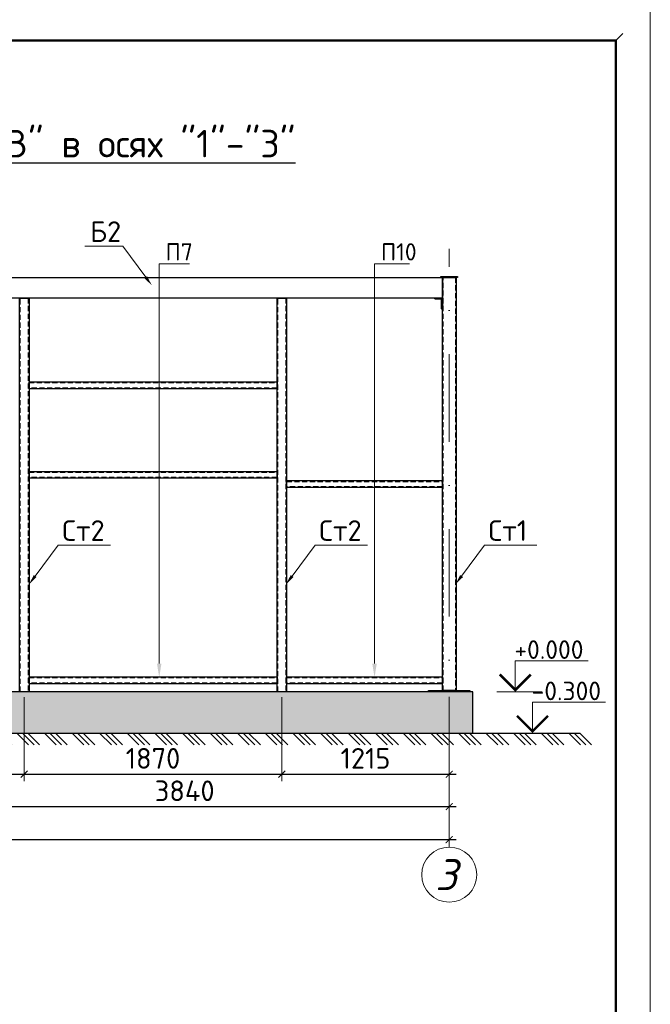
# Model space of a CAD drawing. Header units: millimetres. Extents: x 2842173 to 10151342, y -218675 to 375325.
# Tile 27 of 107: x 2961331 to 2970485, y -54977 to -40675. Entities that reach past the tile are written whole.
import ezdxf
from ezdxf import colors
from ezdxf.entities.mleader import LeaderData, LeaderLine
from ezdxf.enums import TextEntityAlignment as Align
from ezdxf.math import Vec2, Vec3

# ---------------------------------------------------------------- set-up
doc = ezdxf.new("R2010")
doc.units = ezdxf.units.MM
doc.linetypes.add('$0$( Hidden )', pattern=[0.375, 0.25, -0.125])
doc.linetypes.add('DASHDOTX2', pattern=[50.8, 25.4, -12.7, 0, -12.7])
doc.layers.get('Defpoints').update_dxf_attribs({"color": 255})
doc.layers.add('CS_UNPLOTTED', color=171, linetype='Continuous', plot=False)
doc.styles.add('ICOCPEUR', font='isocpeur.ttf')
doc.styles.add('ISOCPEUR', font='isocpeur.ttf')
doc.styles.add('ГОСТ300', font='isocpeur.ttf')
doc.styles.add('Оси', font='isocpeui.ttf')
doc.dimstyles.new('ГОСТ 50', dxfattribs={"dimtxt": 300, "dimasz": 100, "dimexe": 100, "dimexo": 80, "dimgap": 80, "dimtad": 1, "dimdec": 0, "dimlfac": 0.5, "dimtxsty": 'ГОСТ300', "dimblk": 'ARCHTICK', "dimcen": 50, "dimdle": 100, "dimadec": 0, "dimazin": 0, "dimtfac": 1, "dimtdec": 0, "dimtmove": 0, "dimatfit": 3, "dimldrblk": 'ARCHTICK', "dimfxl": 1, "dimlwe": 9, "dimarcsym": 0})

# ---------------------------------------------------------------- blocks, each defined once
blk = doc.blocks.new('*U20')
at = {"lineweight": 9}
blk.add_line((400, 292), (400, -5), dxfattribs=at)
at = {"lineweight": 50}
for p, q in [((0, 287), (395, 287)), ((395, 287), (395, 0))]:
    blk.add_line(p, q, dxfattribs=at)
at = {"layer": 'CS_UNPLOTTED'}
blk.add_line((396, 288), (395, 287), dxfattribs=at)
blk = doc.blocks.new('*U292')
at = {"color": 0, "lineweight": -2}
for p, q in [((0, 0), (84.9, -84.9)), ((40.1, 0), (124.9, -84.9)), ((80.1, 0), (165, -84.9)), ((200.3, 0), (285.1, -84.9)), ((240.3, 0), (325.2, -84.9)), ((280.4, 0), (365.3, -84.9)), ((400.6, 0), (485.4, -84.9)), ((440.6, 0), (525.5, -84.9)), ((480.7, 0), (565.5, -84.9)), ((600.9, 0), (685.7, -84.9)), ((640.9, 0), (725.8, -84.9)), ((681, 0), (765.8, -84.9)), ((801.2, 0), (886, -84.9)), ((841.2, 0), (926.1, -84.9)), ((881.3, 0), (966.1, -84.9)), ((1001.5, 0), (1086.3, -84.9)), ((1041.5, 0), (1126.4, -84.9)), ((1081.6, 0), (1166.4, -84.9)), ((1201.7, 0), (1286.6, -84.9)), ((1241.8, 0), (1326.7, -84.9)), ((1281.9, 0), (1366.7, -84.9)), ((1402, 0), (1486.9, -84.9)), ((1442.1, 0), (1526.9, -84.9)), ((1482.1, 0), (1567, -84.9)), ((1602.3, 0), (1687.2, -84.9)), ((1642.4, 0), (1727.2, -84.9)), ((1682.4, 0), (1767.3, -84.9)), ((1802.6, 0), (1887.5, -84.9)), ((1842.7, 0), (1927.5, -84.9)), ((1882.7, 0), (1967.6, -84.9)), ((2002.9, 0), (2087.8, -84.9)), ((2043, 0), (2127.8, -84.9)), ((2083, 0), (2167.9, -84.9)), ((2203.2, 0), (2288, -84.9)), ((2243.2, 0), (2328.1, -84.9)), ((2283.3, 0), (2368.2, -84.9)), ((2403.5, 0), (2488.3, -84.9)), ((2443.5, 0), (2528.4, -84.9)), ((2483.6, 0), (2568.4, -84.9)), ((2603.8, 0), (2688.6, -84.9)), ((2643.8, 0), (2728.7, -84.9)), ((2683.9, 0), (2768.7, -84.9)), ((2804.1, 0), (2888.9, -84.9)), ((2844.1, 0), (2929, -84.9)), ((2884.2, 0), (2969, -84.9)), ((3004.4, 0), (3089.2, -84.9)), ((3044.4, 0), (3129.3, -84.9)), ((3084.5, 0), (3169.3, -84.9)), ((3204.6, 0), (3289.5, -84.9)), ((3244.7, 0), (3329.6, -84.9)), ((3284.8, 0), (3369.6, -84.9)), ((3404.9, 0), (3489.8, -84.9)), ((3445, 0), (3529.8, -84.9)), ((3485, 0), (3569.9, -84.9)), ((3605.2, 0), (3690.1, -84.9)), ((3645.3, 0), (3730.1, -84.9)), ((3685.3, 0), (3770.2, -84.9)), ((3805.5, 0), (3890.4, -84.9)), ((3845.6, 0), (3930.4, -84.9)), ((3885.6, 0), (3970.5, -84.9)), ((4005.8, 0), (4090.7, -84.9)), ((4045.9, 0), (4130.7, -84.9)), ((4085.9, 0), (4170.8, -84.9)), ((4206.1, 0), (4290.9, -84.9)), ((4246.1, 0), (4331, -84.9)), ((4286.2, 0), (4371.1, -84.9)), ((4406.4, 0), (4491.2, -84.9)), ((4446.4, 0), (4531.3, -84.9)), ((4486.5, 0), (4571.3, -84.9)), ((4606.7, 0), (4691.5, -84.9)), ((4646.7, 0), (4731.6, -84.9)), ((4686.8, 0), (4771.6, -84.9)), ((4807, 0), (4891.8, -84.9)), ((4847, 0), (4931.9, -84.9)), ((4887.1, 0), (4971.9, -84.9)), ((5007.3, 0), (5092.1, -84.9)), ((5047.3, 0), (5132.2, -84.9)), ((5087.4, 0), (5172.2, -84.9)), ((5207.5, 0), (5292.4, -84.9)), ((5247.6, 0), (5332.5, -84.9)), ((5287.7, 0), (5372.5, -84.9)), ((5407.8, 0), (5492.7, -84.9)), ((5447.9, 0), (5532.7, -84.9)), ((5487.9, 0), (5572.8, -84.9)), ((5608.1, 0), (5693, -84.9)), ((5648.2, 0), (5733, -84.9)), ((5688.2, 0), (5773.1, -84.9)), ((5808.4, 0), (5893.3, -84.9)), ((5848.5, 0), (5933.3, -84.9)), ((5888.5, 0), (5973.4, -84.9)), ((6008.7, 0), (6093.6, -84.9)), ((6048.8, 0), (6133.6, -84.9)), ((6088.8, 0), (6173.7, -84.9)), ((6209, 0), (6293.8, -84.9)), ((6249, 0), (6333.9, -84.9)), ((6289.1, 0), (6374, -84.9)), ((6409.3, 0), (6494.1, -84.9)), ((6449.3, 0), (6534.2, -84.9)), ((6489.4, 0), (6574.2, -84.9)), ((6609.6, 0), (6694.4, -84.9)), ((6649.6, 0), (6734.5, -84.9)), ((6689.7, 0), (6774.5, -84.9)), ((6809.9, 0), (6894.7, -84.9)), ((6849.9, 0), (6934.8, -84.9)), ((6890, 0), (6974.8, -84.9)), ((7010.2, 0), (7095, -84.9)), ((7050.2, 0), (7135.1, -84.9)), ((7090.3, 0), (7175.1, -84.9)), ((7210.4, 0), (7295.3, -84.9)), ((7250.5, 0), (7335.4, -84.9)), ((7290.6, 0), (7375.4, -84.9)), ((7410.7, 0), (7495.6, -84.9)), ((7450.8, 0), (7535.6, -84.9)), ((7490.8, 0), (7575.7, -84.9)), ((7611, 0), (7695.9, -84.9)), ((7651.1, 0), (7735.9, -84.9)), ((7691.1, 0), (7776, -84.9)), ((7811.3, 0), (7896.2, -84.9)), ((7851.4, 0), (7936.2, -84.9)), ((7891.4, 0), (7976.3, -84.9)), ((8011.6, 0), (8096.5, -84.9)), ((8051.7, 0), (8136.5, -84.9)), ((8091.7, 0), (8176.6, -84.9)), ((8211.9, 0), (8296.7, -84.9)), ((8251.9, 0), (8336.8, -84.9)), ((8292, 0), (8376.9, -84.9)), ((8412.2, 0), (8497, -84.9)), ((8452.2, 0), (8537.1, -84.9)), ((8492.3, 0), (8577.1, -84.9)), ((8612.5, 0), (8697.3, -84.9)), ((8652.5, 0), (8737.4, -84.9)), ((8692.6, 0), (8777.4, -84.9)), ((8812.8, 0), (8897.6, -84.9)), ((8852.8, 0), (8937.7, -84.9)), ((8892.9, 0), (8977.7, -84.9)), ((9013.1, 0), (9097.9, -84.9)), ((9053.1, 0), (9138, -84.9)), ((9093.2, 0), (9178, -84.9)), ((9213.3, 0), (9298.2, -84.9)), ((9253.4, 0), (9338.3, -84.9)), ((9293.5, 0), (9378.3, -84.9)), ((9413.6, 0), (9498.5, -84.9)), ((9453.7, 0), (9538.5, -84.9)), ((9493.7, 0), (9578.6, -84.9))]:
    blk.add_line(p, q, dxfattribs=at)
blk = doc.blocks.new('*U348')
at = {"color": 0, "linetype": 'DASHDOTX2', "lineweight": -2, "ltscale": 50}
blk.add_line((0, 1209), (0, 9089), dxfattribs=at)
at = {"color": 0, "linetype": 'DASHDOTX2', "lineweight": -2, "ltscale": 30}
blk.add_lwpolyline([(0, 400), (0, 1209)], dxfattribs=at)
at = {"color": 0, "linetype": 'Continuous', "lineweight": -2}
blk.add_circle((0, 0), 400, dxfattribs=at)
at = {"style": 'Оси'}
blk.add_attdef('OS1', text='', height=450, dxfattribs=at).set_placement((-44, 0), align=Align.MIDDLE_CENTER)
blk = doc.blocks.new('_ArchTick')
at = {"color": 0, "linetype": 'ByBlock', "const_width": 0.15}
blk.add_lwpolyline([(-0.5, -0.5), (0.5, 0.5)], dxfattribs=at)
blk = doc.blocks.new('*D314')
at = {"color": 0, "lineweight": 9, "transparency": 16777216}
for p, q in [((2967566, -51015), (2967566, -52206)), ((2959886, -51069), (2959886, -52206))]:
    blk.add_line(p, q, dxfattribs=at)
at = {"color": 0, "lineweight": -2, "transparency": 16777216}
blk.add_line((2959786, -52106), (2967666, -52106), dxfattribs=at)
at = {"layer": 'Defpoints', "color": 0, "transparency": 16777216}
for p in [(2959886, -50989), (2967566, -50935), (2967566, -52106)]:
    blk.add_point(p, dxfattribs=at)
at = {"color": 0, "lineweight": -2, "transparency": 16777216, "xscale": 100, "yscale": 100, "zscale": 100, "rotation": 180}
blk.add_blockref('_ArchTick', (2959886, -52106), dxfattribs=at)
at = {"color": 0, "lineweight": -2, "transparency": 16777216, "xscale": 100, "yscale": 100, "zscale": 100}
blk.add_blockref('_ArchTick', (2967566, -52106), dxfattribs=at)
at = {"color": 0, "transparency": 16777216, "insert": (2963726, -51876), "char_height": 300, "attachment_point": 5, "style": 'ГОСТ300'}
blk.add_mtext('3840', dxfattribs=at)
blk = doc.blocks.new('*D315')
at = {"color": 0, "lineweight": 9, "transparency": 16777216}
for p, q in [((2952566, -50671), (2952566, -52686)), ((2967566, -50671), (2967566, -52686))]:
    blk.add_line(p, q, dxfattribs=at)
at = {"color": 0, "lineweight": -2, "transparency": 16777216}
blk.add_line((2967666, -52586), (2952466, -52586), dxfattribs=at)
at = {"layer": 'Defpoints', "color": 0, "transparency": 16777216}
for p in [(2952566, -50591), (2967566, -50591), (2952566, -52586)]:
    blk.add_point(p, dxfattribs=at)
at = {"color": 0, "lineweight": -2, "transparency": 16777216, "xscale": 100, "yscale": 100, "zscale": 100, "rotation": 180}
blk.add_blockref('_ArchTick', (2952566, -52586), dxfattribs=at)
at = {"color": 0, "lineweight": -2, "transparency": 16777216, "xscale": 100, "yscale": 100, "zscale": 100}
blk.add_blockref('_ArchTick', (2967566, -52586), dxfattribs=at)
at = {"color": 0, "transparency": 16777216, "insert": (2960066, -52356), "char_height": 300, "attachment_point": 5, "style": 'ГОСТ300'}
blk.add_mtext('7500', dxfattribs=at)
blk = doc.blocks.new('*D319')
at = {"color": 0, "lineweight": 9, "transparency": 16777216}
for p, q in [((2961396, -50517), (2961396, -51735)), ((2965136, -50517), (2965136, -51735))]:
    blk.add_line(p, q, dxfattribs=at)
at = {"color": 0, "lineweight": -2, "transparency": 16777216}
blk.add_line((2961296, -51635), (2965236, -51635), dxfattribs=at)
at = {"layer": 'Defpoints', "color": 0, "transparency": 16777216}
for p in [(2961396, -50437), (2965136, -50437), (2965136, -51635)]:
    blk.add_point(p, dxfattribs=at)
at = {"color": 0, "lineweight": -2, "transparency": 16777216, "xscale": 100, "yscale": 100, "zscale": 100, "rotation": 180}
blk.add_blockref('_ArchTick', (2961396, -51635), dxfattribs=at)
at = {"color": 0, "lineweight": -2, "transparency": 16777216, "xscale": 100, "yscale": 100, "zscale": 100}
blk.add_blockref('_ArchTick', (2965136, -51635), dxfattribs=at)
at = {"color": 0, "transparency": 16777216, "insert": (2963266, -51405), "char_height": 300, "attachment_point": 5, "style": 'ГОСТ300'}
blk.add_mtext('1870', dxfattribs=at)
blk = doc.blocks.new('*D320')
at = {"color": 0, "lineweight": 9, "transparency": 16777216}
for p, q in [((2965136, -50517), (2965136, -51735)), ((2967566, -50509), (2967566, -51735))]:
    blk.add_line(p, q, dxfattribs=at)
at = {"color": 0, "lineweight": -2, "transparency": 16777216}
blk.add_line((2965036, -51635), (2967666, -51635), dxfattribs=at)
at = {"layer": 'Defpoints', "color": 0, "transparency": 16777216}
for p in [(2965136, -50437), (2967566, -50429), (2967566, -51635)]:
    blk.add_point(p, dxfattribs=at)
at = {"color": 0, "lineweight": -2, "transparency": 16777216, "xscale": 100, "yscale": 100, "zscale": 100, "rotation": 180}
blk.add_blockref('_ArchTick', (2965136, -51635), dxfattribs=at)
at = {"color": 0, "lineweight": -2, "transparency": 16777216, "xscale": 100, "yscale": 100, "zscale": 100}
blk.add_blockref('_ArchTick', (2967566, -51635), dxfattribs=at)
at = {"color": 0, "transparency": 16777216, "insert": (2966351, -51405), "char_height": 300, "attachment_point": 5, "style": 'ГОСТ300'}
blk.add_mtext('1215', dxfattribs=at)
blk = doc.blocks.new('*D321')
at = {"color": 0, "lineweight": 9, "transparency": 16777216}
for p, q in [((2959886, -50509), (2959886, -51735)), ((2961396, -50826), (2961396, -51735))]:
    blk.add_line(p, q, dxfattribs=at)
at = {"color": 0, "lineweight": -2, "transparency": 16777216}
blk.add_line((2959786, -51635), (2961496, -51635), dxfattribs=at)
at = {"layer": 'Defpoints', "color": 0, "transparency": 16777216}
for p in [(2959886, -50429), (2961396, -50746), (2961396, -51635)]:
    blk.add_point(p, dxfattribs=at)
at = {"color": 0, "lineweight": -2, "transparency": 16777216, "xscale": 100, "yscale": 100, "zscale": 100, "rotation": 180}
blk.add_blockref('_ArchTick', (2959886, -51635), dxfattribs=at)
at = {"color": 0, "lineweight": -2, "transparency": 16777216, "xscale": 100, "yscale": 100, "zscale": 100}
blk.add_blockref('_ArchTick', (2961396, -51635), dxfattribs=at)
at = {"color": 0, "transparency": 16777216, "insert": (2960641, -51405), "char_height": 300, "attachment_point": 5, "style": 'ГОСТ300'}
blk.add_mtext('755', dxfattribs=at)

msp = doc.modelspace()

# ---------------------------------------------------------------- hatches: boundary and pattern name
at = {"linetype": 'ByBlock', "lineweight": 25}
h = msp.add_hatch(dxfattribs=at)
h.set_pattern_fill('AR-CONC', color=0, scale=2.5)
h.set_pattern_definition([(50, (2952226.32, -51037.07), (455.462, -39.848), [47.625, -523.875]), (355, (2952226.3, -51037.07), (-88.109, 477.642), [38.1, -419.101]), (100.4514, (2952264.28, -51040.4), (367.353, 437.794), [40.475, -445.226]), (46.184, (2952226.3, -50910.07), (677.698, -105.106), [71.438, -785.812]), (96.6356, (2952282.8, -50918.8), (593.51, 618.565), [60.713, -667.84]), (351.184, (2952226.3, -50910.1), (593.51, 618.565), [57.15, -628.65]), (21, (2952289.82, -50941.82), (379.036, -255.663), [47.625, -523.875]), (326, (2952289.8, -50941.8), (154.505, 460.47), [38.1, -419.1]), (71.4514, (2952321.4, -50963.13), (533.541, 204.807), [40.475, -445.225]), (37.5, (2952226.32, -51037.07), (7.7215, 211.3876), [0, -414.02, 0, -425.45, 0, -420.6875]), (7.5, (2952226.32, -51037.07), (167.049, 250.4514), [0, -242.57, 0, -404.495, 0, -160.3375]), (327.5, (2952084.72, -51037.07), (338.9765, -14.3219), [0, -158.75, 0, -495.3, 0, -657.225]), (317.5, (2952021.22, -51037.07), (370.323, 63.566), [0, -206.375, 0, -328.93, 0, -466.725])])
h.paths.add_polyline_path([(2967906.32, -50437.072), (2952226.323, -50437.072), (2952226.323, -51037.072), (2967906.32, -51037.072)])

# ---------------------------------------------------------------- linework, layer by layer
at = {"color": 0, "linetype": 'ByBlock', "lineweight": 9}
msp.add_line((2968255.302, -50437.072), (2968914.392, -50437.072), dxfattribs=at)
at = {"lineweight": 30}
msp.add_line((2950474.166, -51037.072), (2969461.659, -51037.072), dxfattribs=at)
for points in [[(2959986.285, -44421.108), (2967466.317, -44421.072), (2967466.317, -44721.072), (2959986.285, -44721.108)], [(2967466.317, -50421.072), (2967466.317, -44421.072), (2967666.317, -44421.072), (2967666.317, -50421.072)]]:
    msp.add_lwpolyline(points, close=True, dxfattribs=at)
at = {"color": 0, "linetype": 'ByBlock', "lineweight": 30}
for points in [[(2967446.317, -44405.072), (2967686.317, -44405.072), (2967686.317, -44421.072), (2967446.317, -44421.072)], [(2967266.317, -50421.072), (2967866.317, -50421.072), (2967866.317, -50437.072), (2967266.317, -50437.072)]]:
    msp.add_lwpolyline(points, close=True, dxfattribs=at)
at = {"color": 0, "linetype": '$0$( Hidden )', "ltscale": 300}
for points in [[(2967476.317, -50421.072), (2967476.317, -44421.072), (2967656.317, -44421.072), (2967656.317, -50421.072)], [(2961336.216, -44721.108), (2961456.216, -44721.108), (2961456.216, -50437.072), (2961336.216, -50437.072)], [(2965076.217, -44721.108), (2965196.217, -44721.108), (2965196.217, -50437.072), (2965076.217, -50437.072)], [(2961466.216, -45947.072), (2965066.217, -45947.072), (2965066.217, -46027.072), (2961466.216, -46027.072)], [(2961466.216, -47247.072), (2965066.217, -47247.072), (2965066.217, -47327.072), (2961466.216, -47327.072)], [(2965206.215, -47381.072), (2967466.317, -47381.072), (2967466.317, -47461.072), (2965206.215, -47461.072)], [(2961466.216, -50231.072), (2965066.217, -50231.072), (2965066.217, -50311.072), (2961466.216, -50311.072)], [(2965206.217, -50231.072), (2967466.319, -50231.072), (2967466.319, -50311.072), (2965206.217, -50311.072)]]:
    msp.add_lwpolyline(points, close=True, dxfattribs=at)
at = {"color": 0, "linetype": 'ByBlock', "lineweight": 30, "ltscale": 50}
for points in [[(2961326.216, -44721.108), (2961466.216, -44721.108), (2961466.216, -50437.072), (2961326.216, -50437.072)], [(2965066.217, -44721.108), (2965206.217, -44721.108), (2965206.217, -50437.072), (2965066.217, -50437.072)], [(2961466.216, -45937.072), (2965066.217, -45937.072), (2965066.217, -46037.072), (2961466.216, -46037.072)], [(2961466.216, -47237.072), (2965066.217, -47237.072), (2965066.217, -47337.072), (2961466.216, -47337.072)], [(2965206.215, -47371.072), (2967466.317, -47371.072), (2967466.317, -47471.072), (2965206.215, -47471.072)], [(2961466.216, -50221.072), (2965066.217, -50221.072), (2965066.217, -50321.072), (2961466.216, -50321.072)], [(2965206.217, -50221.072), (2967466.319, -50221.072), (2967466.319, -50321.072), (2965206.217, -50321.072)]]:
    msp.add_lwpolyline(points, close=True, dxfattribs=at)
at = {"color": 1, "linetype": 'ByBlock', "lineweight": 30}
msp.add_lwpolyline([(2967466.317, -44721.108), (2967466.317, -44878.608), (2967458.542, -44878.608, -0.414213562), (2967453.817, -44873.883), (2967453.817, -44747.783, 0.414213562), (2967439.642, -44733.608), (2967363.542, -44733.608, -0.414213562), (2967358.817, -44728.883), (2967358.817, -44721.108)], format="xyb", close=True, dxfattribs=at)
at = {"color": 0, "linetype": 'ByBlock', "lineweight": 9}
for points in [[(2968525.302, -50437.072), (2968525.302, -49987.072), (2969583.658, -49987.072)], [(2968775.295, -51037.072), (2968775.295, -50587.072), (2969833.65, -50587.072)]]:
    msp.add_lwpolyline(points, dxfattribs=at)
for points in [[(2968300.302, -50186.62, 36, 36, 0), (2968525.302, -50411.62, 36, 36, 0), (2968750.302, -50186.62, 36, 36, 0)], [(2968550.295, -50786.62, 36, 36, 0), (2968775.295, -51011.62, 36, 36, 0), (2969000.295, -50786.62, 36, 36, 0)]]:
    msp.add_lwpolyline(points, format="xyseb", dxfattribs=at)
at = {"lineweight": 30}
msp.add_lwpolyline([(2967906.32, -51037.072), (2967906.32, -50437.072), (2952226.323, -50437.072), (2952226.323, -51037.072)], dxfattribs=at)

# ---------------------------------------------------------------- block references
at = {"color": 0, "ltscale": 30, "xscale": 100, "yscale": 100, "zscale": 100}
msp.add_blockref('*U20', (2930484.712, -69675.181), dxfattribs=at)
at = {"color": 248, "lineweight": 9, "true_color": 0x641213}
msp.add_blockref('*U348', (2967566.335, -53094.345), dxfattribs=at).add_auto_attribs({'OS1': '3'})
at = {"xscale": 2, "yscale": 2, "zscale": 2}
msp.add_blockref('*U292', (2950474.166, -51037.072), dxfattribs=at)

# ---------------------------------------------------------------- texts
at = {"color": 0, "linetype": 'ByBlock', "lineweight": 9, "style": 'ГОСТ300'}
for s, p in [('+0.000', (2968511.999, -49960.017)), ('-0.300', (2968761.991, -50560.017))]:
    msp.add_text(s, height=270, dxfattribs=at).set_placement(p)
at = {"color": 7, "lineweight": 25, "ltscale": 50, "insert": (2959939.926, -42758.782), "char_height": 300, "width": 12579.60388, "attachment_point": 5, "style": 'ICOCPEUR'}
msp.add_mtext('{\\H1.33333x;\\L\\C256;Развертка стены по оси "B" в осях "1"-"3"\\H0.9375x;\\P\\H0.8x;\\lМ 1:100}', dxfattribs=at)

# ---------------------------------------------------------------- dimensions: what is measured, and where the dimension line sits
for base, p1, p2, picture, middle in [((2961396.216, -51634.909), (2959886.279, -50429.072), (2961396.216, -50745.951), '*D321', (2960641.247, -51404.909)), ((2965136.217, -51634.909), (2961396.216, -50437.072), (2965136.217, -50437.072), '*D319', (2963266.217, -51404.909)), ((2967566.317, -51634.909), (2965136.217, -50437.072), (2967566.317, -50429.072), '*D320', (2966351.267, -51404.909)), ((2952566.329, -52585.775), (2967566.335, -50591.331), (2952566.329, -50591.331), '*D315', (2960066.332, -52355.775)), ((2967566.335, -52106.047), (2959886.303, -50988.782), (2967566.335, -50934.612), '*D314', (2963726.319, -51876.047))]:
    dim = msp.add_linear_dim(base=base, p1=p1, p2=p2, dimstyle='ГОСТ 50')
    dim.commit()
    dim.dimension.update_dxf_attribs({"geometry": picture, "text_midpoint": middle})

# ---------------------------------------------------------------- leaders
at = {"color": 5, "linetype": 'ByBlock', "lineweight": 20}
ml = msp.add_multileader_mtext('Standard', dxfattribs=at)
ml.set_content('Б2', color=5, style='ГОСТ300')
ml.set_leader_properties(lineweight=0)
ml.build(insert=Vec2(0, 0))
ml.multileader.update_dxf_attribs({"text_left_attachment_type": 6, "text_right_attachment_type": 6, "dogleg_length": 50, "arrow_head_size": 150})
ctx = ml.context
ctx.base_point, ctx.char_height, ctx.arrow_head_size, ctx.plane_origin = Vec3(2962381.778, -43963.746), 300, 150, Vec3(2963514.345, -43282.107)
ctx.left_attachment, ctx.right_attachment, ctx.text_align_type = 6, 6, 1
notes = []
notes.append((ctx, [(1, (1, 1, 0), (2962825.778, -43963.746), (-1, 0), 50, [(0, [(2963249.296, -44534.896)], 0, [])])]))
ctx.mtext.insert, ctx.mtext.alignment, ctx.mtext.flow_direction = Vec3(2962578.778, -43603.746), 2, 5
at = {"color": 0, "linetype": 'ByBlock', "lineweight": 9}
ml = msp.add_multileader_mtext('Standard', dxfattribs=at)
ml.set_content('\\pxi-2,l3,qc,t3;П7', style='ISOCPEUR')
ml.set_leader_properties(lineweight=0)
ml.build(insert=Vec2(0, 0))
ml.multileader.update_dxf_attribs({"text_left_attachment_type": 6, "text_right_attachment_type": 6, "dogleg_length": 0, "arrow_head_size": 200})
ctx = ml.context
ctx.base_point, ctx.char_height, ctx.arrow_head_size, ctx.plane_origin = Vec3(2963356.379, -44222.437), 250, 200, Vec3(2959110.334, -46759.455)
ctx.left_attachment, ctx.right_attachment, ctx.text_align_type = 6, 6, 1
notes.append((ctx, [(0, (1, 1, 0), (2963356.379, -44222.437), (1, 0), 0, [(2, [(2963356.379, -50227.071), (2963356.379, -47377.072), (2963356.379, -45937.072)], 0, [])])]))
ctx.mtext.insert, ctx.mtext.width, ctx.mtext.alignment, ctx.mtext.flow_direction = Vec3(2963520.879, -43922.437), 502.5, 2, 5
ml = msp.add_multileader_mtext('Standard', dxfattribs=at)
ml.set_content('\\pxi-2,l3,qc,t3;П10', style='ISOCPEUR')
ml.set_leader_properties(lineweight=0)
ml.build(insert=Vec2(0, 0))
ml.multileader.update_dxf_attribs({"text_left_attachment_type": 6, "text_right_attachment_type": 6, "dogleg_length": 0, "arrow_head_size": 200})
ctx = ml.context
ctx.base_point, ctx.char_height, ctx.arrow_head_size, ctx.plane_origin = Vec3(2966481.994, -44222.437), 250, 200, Vec3(2962235.948, -46759.455)
ctx.left_attachment, ctx.right_attachment, ctx.text_align_type = 6, 6, 1
notes.append((ctx, [(0, (1, 1, 0), (2966481.994, -44222.437), (1, 0), 0, [(0, [(2966481.994, -50227.071), (2966481.994, -47377.072)], 0, [])])]))
ctx.mtext.insert, ctx.mtext.width, ctx.mtext.alignment, ctx.mtext.flow_direction = Vec3(2966708.994, -43922.437), 502.5, 2, 5
at = {"color": 5, "linetype": 'ByBlock', "lineweight": 20}
ml = msp.add_multileader_mtext('Standard', dxfattribs=at)
ml.set_content('Ст2', color=5, style='ГОСТ300')
ml.set_leader_properties(lineweight=0)
ml.build(insert=Vec2(0, 0))
ml.multileader.update_dxf_attribs({"text_left_attachment_type": 6, "text_right_attachment_type": 6, "dogleg_length": 50, "arrow_head_size": 150})
ctx = ml.context
ctx.base_point, ctx.char_height, ctx.arrow_head_size, ctx.plane_origin = Vec3(2961939.734, -48305.945), 300, 150, Vec3(2961201.167, -47624.306)
ctx.left_attachment, ctx.right_attachment, ctx.text_align_type = 6, 6, 1
notes.append((ctx, [(1, (1, 1, 0), (2961889.734, -48305.945), (1, 0), 50, [(0, [(2961466.216, -48877.095)], 0, [])])]))
ctx.mtext.insert, ctx.mtext.alignment, ctx.mtext.flow_direction = Vec3(2962256.734, -47945.945), 2, 5
ml = msp.add_multileader_mtext('Standard', dxfattribs=at)
ml.set_content('Ст2', color=5, style='ГОСТ300')
ml.set_leader_properties(lineweight=0)
ml.build(insert=Vec2(0, 0))
ml.multileader.update_dxf_attribs({"text_left_attachment_type": 6, "text_right_attachment_type": 6, "dogleg_length": 50, "arrow_head_size": 150})
ctx = ml.context
ctx.base_point, ctx.char_height, ctx.arrow_head_size, ctx.plane_origin = Vec3(2965669.735, -48305.945), 300, 150, Vec3(2964931.168, -47624.306)
ctx.left_attachment, ctx.right_attachment, ctx.text_align_type = 6, 6, 1
notes.append((ctx, [(1, (1, 1, 0), (2965619.735, -48305.945), (1, 0), 50, [(0, [(2965196.217, -48877.095)], 0, [])])]))
ctx.mtext.insert, ctx.mtext.alignment, ctx.mtext.flow_direction = Vec3(2965986.735, -47945.945), 2, 5
ml = msp.add_multileader_mtext('Standard', dxfattribs=at)
ml.set_content('Ст1', color=5, style='ГОСТ300')
ml.set_leader_properties(lineweight=0)
ml.build(insert=Vec2(0, 0))
ml.multileader.update_dxf_attribs({"text_left_attachment_type": 6, "text_right_attachment_type": 6, "dogleg_length": 50, "arrow_head_size": 150})
ctx = ml.context
ctx.base_point, ctx.char_height, ctx.arrow_head_size, ctx.plane_origin = Vec3(2968129.835, -48305.945), 300, 150, Vec3(2967391.268, -47624.306)
ctx.left_attachment, ctx.right_attachment, ctx.text_align_type = 6, 6, 1
notes.append((ctx, [(1, (1, 1, 0), (2968079.835, -48305.945), (1, 0), 50, [(0, [(2967656.317, -48877.095)], 0, [])])]))
ctx.mtext.insert, ctx.mtext.alignment, ctx.mtext.flow_direction = Vec3(2968416.835, -47945.945), 2, 5
for ctx, leaders in notes:
    for number, flags, end, landing, length, lines in leaders:
        leader = LeaderData()
        leader.index, (leader.has_last_leader_line, leader.has_dogleg_vector, leader.attachment_direction) = number, flags
        leader.last_leader_point, leader.dogleg_vector, leader.dogleg_length = Vec3(end), Vec3(landing), length
        for number, points, colour, breaks in lines:
            line = LeaderLine()
            line.index, line.vertices, line.color, line.breaks = number, Vec3.list(points), colors.encode_raw_color(colour), breaks
            leader.lines.append(line)
        ctx.leaders.append(leader)

doc.saveas('drawing.dxf')
